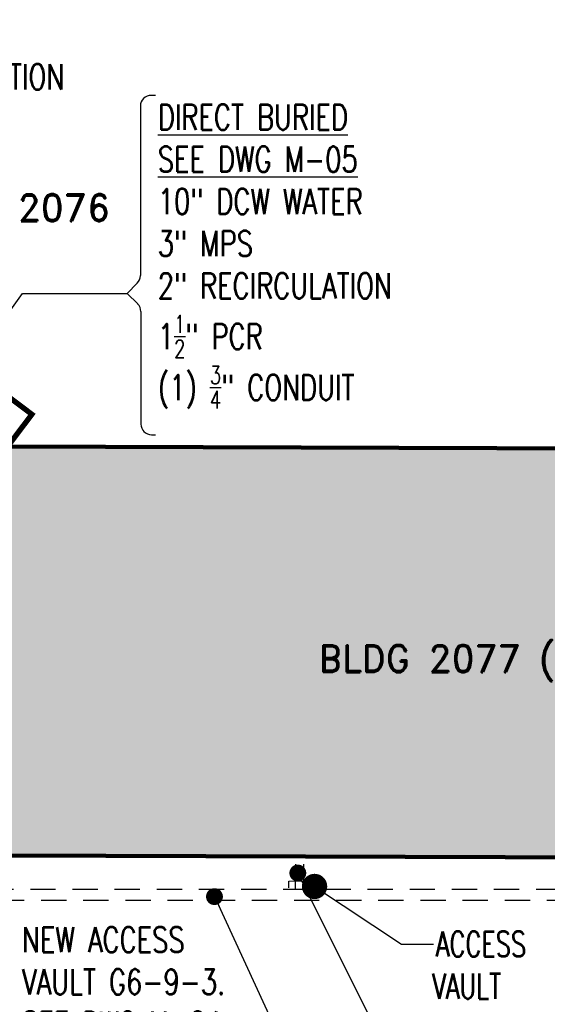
# Model space of a CAD drawing. Header units: inches. Extents: x 27388 to 48883, y 5676 to 18157.
# Tile 10 of 12: x 39195 to 41542, y 11543 to 15922. Entities that reach past the tile are written whole.
import ezdxf

# ---------------------------------------------------------------- set-up
doc = ezdxf.new("R2010")
doc.units = ezdxf.units.IN
doc.header["$LTSCALE"] = 1200
doc.header["$MEASUREMENT"] = 0
doc.linetypes.add('DASHED4', pattern=[0.1875, 0.125, -0.0625])
doc.linetypes.add('HIDDEN1', pattern=[0.15625, 0.09375, -0.0625])
for name, color, linetype in [('C-PROJECT LIMITS', 52, 'DASHED4'), ('MU-EXST-MAIN-UTILDR', 251, 'HIDDEN1'), ('MU-EXST-SITE-NOTE', 251, 'Continuous'), ('MU-SHAD', 251, 'Continuous'), ('MU-SITE-NOTES', 11, 'Continuous')]:
    doc.layers.add(name, color=color, linetype=linetype)
doc.layers.add('V-EXST-BLDG-OTLN', color=34, linetype='Continuous', lineweight=90)
doc.styles.add('ROMAND', font='romand.shx')
doc.styles.add('RomanS', font='romans.shx', dxfattribs={"width": 0.85})
doc.dimstyles.new('X Site Notes', dxfattribs={"dimtxt": 0.09375, "dimasz": 0.09375, "dimexe": 0.0625, "dimexo": 0.0625, "dimgap": 0.03125, "dimtad": 1, "dimdec": 8, "dimzin": 0, "dimdsep": 46, "dimlunit": 4, "dimtxsty": 'RomanS', "dimcen": 0.09, "dimclrd": 253, "dimclre": 253, "dimclrt": 256, "dimadec": 0, "dimazin": 0, "dimtfac": 1, "dimtdec": 8, "dimtofl": 0, "dimtmove": 0, "dimatfit": 3, "dimldrblk": 'DOT', "dimfxl": 1, "dimtolj": 1, "dimtzin": 0, "dimlwd": -1, "dimlwe": -1, "dimarcsym": 0})

# ---------------------------------------------------------------- blocks, each defined once
blk = doc.blocks.new('_Dot')
at = {"color": 0, "linetype": 'ByBlock', "lineweight": -2}
blk.add_line((-0.5, 0), (-1, 0), dxfattribs=at)
at = {"color": 0, "linetype": 'ByBlock', "const_width": 0.5}
blk.add_lwpolyline([(-0.25, 0, 1), (0.25, 0, 1)], format="xyb", close=True, dxfattribs=at)

msp = doc.modelspace()

# ---------------------------------------------------------------- hatches: boundary and pattern name
at = {"layer": 'MU-SHAD'}
msp.add_hatch(color=256, dxfattribs=at).paths.add_polyline_path([(39134.7, 12204.2), (44017.4, 12187.8), (44835.1, 12185), (44835.2, 12209.9), (44841.3, 14003.3), (42408.3, 14011.4), (42409.2, 14270.9), (42189.4, 14271.6), (42188.5, 14013), (39140.8, 14023.3)])

# ---------------------------------------------------------------- linework, layer by layer
at = {"layer": 'C-PROJECT LIMITS', "const_width": 24, "flags": 128}
msp.add_lwpolyline([(37106, 10362.7), (37634.8, 9279.8), (37846.5, 8907.7), (38042, 8748.2), (38139.1, 8785), (38668.8, 8978), (39052, 9110.8), (39151.4, 9389.1), (38719.7, 9530.3), (38456.3, 9991.5, -0.044182), (38337.1, 10251.2), (38393, 11200.7), (38409.1, 11316.4), (38424.8, 11487), (38352.3, 11715.2), (38495.3, 11925.1), (38595.7, 12223.8), (38595.7, 13301.3), (39032.3, 13879.6), (39140.8, 14023.3), (39249.2, 14167), (38042.9, 15077.6), (37103.6, 17036.8), (34388.9, 15722.6), (34388.9, 15460.1), (34425.1, 15422.5), (34425.1, 14244.4), (34425.1, 14185.9), (35732.7, 11282.5), (35557.9, 11203.8), (35228.2, 11046.8), (34628.3, 10762.7), (34148.4, 10534.3), (34028.4, 10479.5), (33429.1, 10194.6), (33021.7, 10003.5), (32020.8, 9547.7), (32513.2, 8513), (35329.5, 9833.4)], format="xyb", dxfattribs=at)
at = {"layer": 'MU-EXST-MAIN-UTILDR'}
for p, q in [((40422.7, 12053.1), (40423.3, 12199.9)), ((40458.8, 12053), (40459.3, 12199.7)), ((43292.4, 12053.1), (38590.1, 12053.1)), ((43340.4, 12005.1), (38638.1, 12005.1))]:
    msp.add_line(p, q, dxfattribs=at)
at = {"layer": 'MU-EXST-MAIN-UTILDR', "flags": 128}
msp.add_lwpolyline([(40531, 12093.5), (40531, 12053), (40391.6, 12053.1), (40391.6, 12089.7)], close=True, dxfattribs=at)
at = {"layer": 'MU-SITE-NOTES', "color": 254, "ltscale": 0.7}
for p, q in [((39798.5, 15585.8), (39780.1, 15585.8)), ((39732.1, 15537.8), (39732.1, 14784.2)), ((39718, 14750.2), (39673, 14705.2)), ((39673, 14705.2), (39719.9, 14658.4)), ((39733.9, 14624.5), (39733.9, 14123.9)), ((39781.9, 14075.9), (39798.5, 14075.9))]:
    msp.add_line(p, q, dxfattribs=at)
for centre, start, end in [((39780.1, 15537.8), 90, 180), ((39684.1, 14784.2), 314.9848, 0), ((39685.9, 14624.5), 0, 45.0151), ((39781.9, 14123.9), 180, 270)]:
    msp.add_arc(centre, 48, start, end, dxfattribs=at)
at = {"layer": 'V-EXST-BLDG-OTLN'}
msp.add_lwpolyline([(39134.7, 12204.2), (44017.4, 12187.8), (44835.1, 12185), (44835.2, 12209.9), (44841.3, 14003.3), (42408.3, 14011.4), (42409.2, 14270.9), (42189.4, 14271.6), (42188.5, 14013), (39140.8, 14023.3)], close=True, dxfattribs=at)

# ---------------------------------------------------------------- texts
at = {"layer": 'MU-EXST-SITE-NOTE', "style": 'RomanS', "width": 0.7}
for s, p in [('ACCESS', (41046.2, 11754.6)), ('VAULT', (41030.1, 11567.1))]:
    msp.add_text(s, height=112.5, dxfattribs=at).set_placement(p)
at = {"layer": 'MU-SITE-NOTES', "char_height": 112.5, "attachment_point": 1, "style": 'RomanS'}
for s, insert, width in [('\\A1;{\\W0.75;\\LUTILITY ENTRANCE PIT\\PSEE DWG M-04\\P\\l8" DCW WATER\\P3" MPS\\P2" RECIRCULATION\\P1\\H0.7x;\\S1/2;\\H1.4286x;" PCR}', (38351.9, 16475.3), 1574.421), ('\\A1;{\\W0.75;\\LDIRECT BURIED\\PSEE DWG M-05\\P\\l10" DCW WATER\\P3" MPS\\P2" RECIRCULATION\\P1\\H0.7x;\\S1/2;\\H1.4286x;" PCR\\P(1) \\H0.7x;\\S3/4;\\H1.4286x;" CONDUIT}', (39809.3, 15545.5), 1371.006), ('{\\W0.75;NEW ACCESS VAULT G6-9-3.\\PSEE DWG M-04}', (39205.4, 11886.4), 1012.889)]:
    msp.add_mtext(s, dxfattribs=dict(at, insert=insert, width=width))
at = {"layer": 'V-EXST-BLDG-OTLN', "color": 253, "style": 'ROMAND'}
msp.add_text('BLDG 2077 (HANGERS 7 & 8)', height=120, dxfattribs=at).set_placement((40524.8, 13020.8))
at = {"layer": 'V-EXST-BLDG-OTLN', "color": 251, "insert": (38697, 15146.4), "char_height": 120, "width": 988.571, "attachment_point": 1, "style": 'ROMAND'}
msp.add_mtext('BLDG 2076', dxfattribs=at)

# ---------------------------------------------------------------- leaders
at = {"layer": 'MU-EXST-SITE-NOTE', "ltscale": 0.7}
msp.add_leader([(40432.3, 12126.7), (41577.9, 9831.4), (41632.4, 9831.4)], dimstyle='X Site Notes', override={"dimscale": 600, "dimasz": 0.125, "dimgap": 0.03125, "dimclrd": 251, "dimldrblk": 'Dot', "dimfxl": 0.75}, dxfattribs=at)
at = {"layer": 'MU-EXST-SITE-NOTE'}
for points, override in [([(40061.5, 12021.6), (41515.4, 8875.6), (41646.2, 8875.6)], {"dimscale": 1200, "dimasz": 0.0625, "dimgap": 0.03125, "dimtad": 0, "dimclrd": 251}), ([(40506.8, 12066.9), (40893.4, 11810.3), (41036.4, 11810.3)], {"dimscale": 600, "dimasz": 0.1875, "dimgap": 0.03125, "dimclrd": 251, "dimfxl": 0.75})]:
    msp.add_leader(points, dimstyle='X Site Notes', override=override, dxfattribs=at)
at = {"layer": 'MU-SITE-NOTES'}
msp.add_leader([(38328.8, 13051.6), (38328.8, 13474.3), (39207.2, 14705.2), (39673, 14705.2)], dimstyle='X Site Notes', override={"dimscale": 1200, "dimasz": 0.0625, "dimgap": 0.03125, "dimtad": 0, "dimclrd": 254}, dxfattribs=at)

doc.saveas('drawing.dxf')
